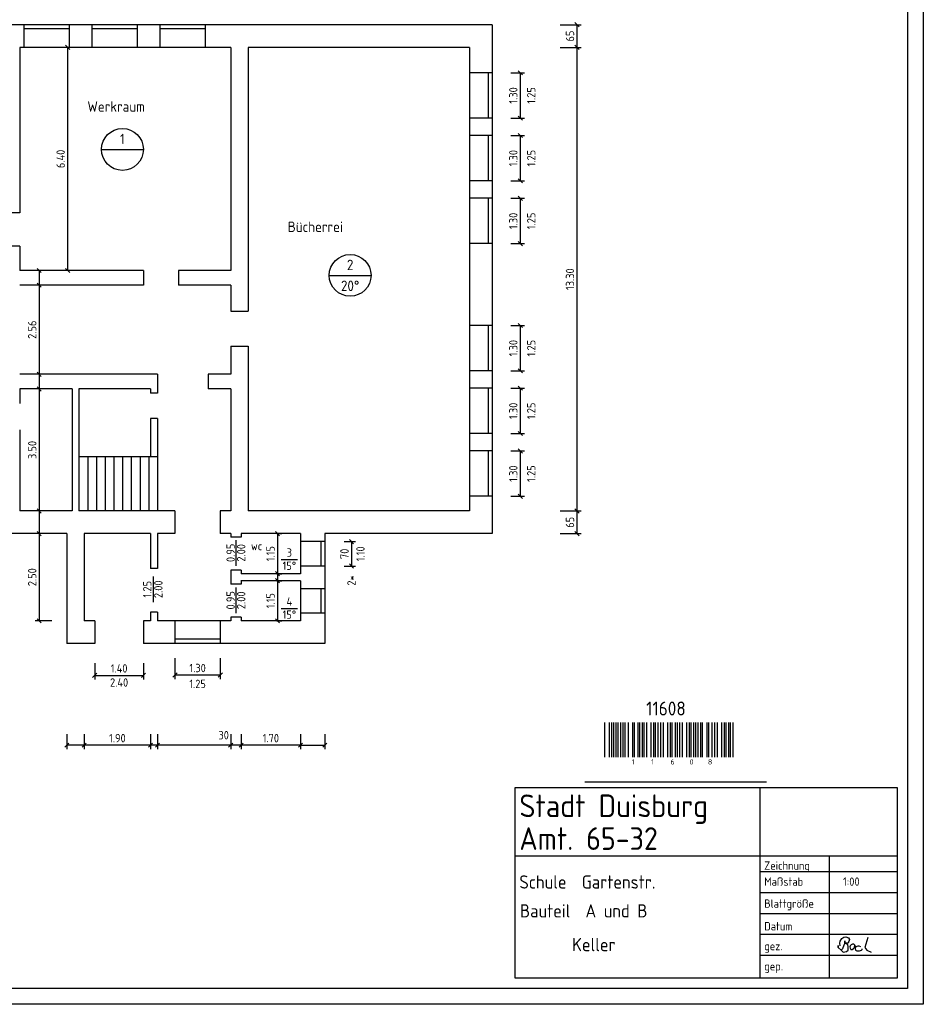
# Model space of a CAD drawing. Header units: metres. Extents: x 0 to 75, y 0 to 42.5.
# Tile 3 of 4: x 49 to 75, y 0 to 28.2. Entities that reach past the tile are written whole.
import ezdxf
from ezdxf.enums import TextEntityAlignment as Align

# ---------------------------------------------------------------- set-up
doc = ezdxf.new("R2010")
doc.units = ezdxf.units.M
doc.header["$LTSCALE"] = 0.015
doc.header["$PDMODE"] = 35
doc.linetypes.add('VERDECKT', pattern=[9.525, 6.35, -3.175])
for name, color, linetype in [('BEM', 7, 'Continuous'), ('FENSTER', 4, 'Continuous'), ('RAHMEN', 7, 'Continuous'), ('RAHMEN-TEXT', 7, 'Continuous'), ('TEXT', 7, 'Continuous'), ('TREPPEN', 30, 'Continuous'), ('WAND', 62, 'Continuous')]:
    doc.layers.add(name, color=color, linetype=linetype)
doc.styles.add('ISOCP', font='isocp.shx', dxfattribs={"height": 0.24})
doc.dimstyles.new('METER_2S', dxfattribs={"dimtxt": 0.24, "dimasz": 0.12, "dimexe": 0.12, "dimexo": 0.12, "dimgap": 0.08, "dimtad": 1, "dimdec": 0, "dimlfac": 100, "dimzin": 5, "dimdsep": 46, "dimtxsty": 'ISOCP', "dimblk1": 'OBLIQUE', "dimblk2": 'OBLIQUE', "dimsah": 1, "dimcen": 0, "dimclrd": 256, "dimclre": 256, "dimclrt": 256, "dimadec": 0, "dimazin": 0, "dimtfac": 1, "dimtdec": 0, "dimtofl": 0, "dimtmove": 2, "dimatfit": 3, "dimldrblk": 'DOT', "dimfxl": 0, "dimtolj": 1, "dimtzin": 0, "dimlwd": -1, "dimlwe": -1, "dimarcsym": 0})

# ---------------------------------------------------------------- blocks, each defined once
blk = doc.blocks.new('_OBLIQUE')
at = {"color": 0, "linetype": 'ByBlock'}
blk.add_line((-0.5, -0.5), (0.5, 0.5), dxfattribs=at)
blk = doc.blocks.new('*D2')
at = {"layer": 'BEM'}
for p, q in [((64.543, 28.104), (65.141, 28.104)), ((65.021, 28.104), (65.021, 27.454)), ((64.543, 27.454), (65.141, 27.454))]:
    blk.add_line(p, q, dxfattribs=at)
at = {"layer": 'DEFPOINTS', "color": 0}
for p in [(64.423, 28.104), (64.423, 27.454), (65.021, 27.454)]:
    blk.add_point(p, dxfattribs=at)
at = {"layer": 'BEM', "xscale": 0.12, "yscale": 0.12, "zscale": 0.12}
for p, rotation in [((65.021, 28.104), 90), ((65.021, 27.454), 270)]:
    blk.add_blockref('_OBLIQUE', p, dxfattribs=dict(at, rotation=rotation))
at = {"layer": 'BEM', "insert": (64.821, 27.779), "char_height": 0.24, "attachment_point": 5, "rotation": 90, "style": 'ISOCP'}
blk.add_mtext('\\A1;65', dxfattribs=at)
blk = doc.blocks.new('_Dot')
at = {"color": 0, "linetype": 'ByBlock', "lineweight": -2}
blk.add_line((-0.5, 0), (-1, 0), dxfattribs=at)
at = {"color": 0, "linetype": 'ByBlock', "const_width": 0.5}
blk.add_lwpolyline([(-0.25, 0, 1), (0.25, 0, 1)], format="xyb", close=True, dxfattribs=at)
blk = doc.blocks.new('*D3')
at = {"layer": 'BEM'}
for p, q in [((64.543, 27.454), (65.141, 27.454)), ((65.021, 27.454), (65.021, 14.154)), ((64.543, 14.154), (65.141, 14.154))]:
    blk.add_line(p, q, dxfattribs=at)
at = {"layer": 'DEFPOINTS', "color": 0}
for p in [(64.423, 27.454), (64.423, 14.154), (65.021, 14.154)]:
    blk.add_point(p, dxfattribs=at)
at = {"layer": 'BEM', "xscale": 0.12, "yscale": 0.12, "zscale": 0.12}
for p, rotation in [((65.021, 27.454), 90), ((65.021, 14.154), 270)]:
    blk.add_blockref('_OBLIQUE', p, dxfattribs=dict(at, rotation=rotation))
at = {"layer": 'BEM', "insert": (64.821, 20.804), "char_height": 0.24, "attachment_point": 5, "rotation": 90, "style": 'ISOCP'}
blk.add_mtext('\\A1;13.30', dxfattribs=at)
blk = doc.blocks.new('*D4')
at = {"layer": 'BEM'}
for p, q in [((64.543, 14.154), (65.141, 14.154)), ((65.021, 14.154), (65.021, 13.504)), ((64.543, 13.504), (65.141, 13.504))]:
    blk.add_line(p, q, dxfattribs=at)
at = {"layer": 'DEFPOINTS', "color": 0}
for p in [(64.423, 14.154), (64.423, 13.504), (65.021, 13.504)]:
    blk.add_point(p, dxfattribs=at)
at = {"layer": 'BEM', "xscale": 0.12, "yscale": 0.12, "zscale": 0.12}
for p, rotation in [((65.021, 14.154), 90), ((65.021, 13.504), 270)]:
    blk.add_blockref('_OBLIQUE', p, dxfattribs=dict(at, rotation=rotation))
at = {"layer": 'BEM', "insert": (64.821, 13.829), "char_height": 0.24, "attachment_point": 5, "rotation": 90, "style": 'ISOCP'}
blk.add_mtext('\\A1;65', dxfattribs=at)
blk = doc.blocks.new('*D60')
at = {"layer": 'BEM'}
for p, q in [((50.344, 27.454), (50.298, 27.454)), ((50.418, 27.454), (50.418, 21.054)), ((50.344, 21.054), (50.298, 21.054))]:
    blk.add_line(p, q, dxfattribs=at)
at = {"layer": 'DEFPOINTS', "color": 0}
for p in [(50.464, 27.454), (50.418, 21.054), (50.464, 21.054)]:
    blk.add_point(p, dxfattribs=at)
at = {"layer": 'BEM', "xscale": 0.12, "yscale": 0.12, "zscale": 0.12}
for p, rotation in [((50.418, 27.454), 90), ((50.418, 21.054), 270)]:
    blk.add_blockref('_OBLIQUE', p, dxfattribs=dict(at, rotation=rotation))
at = {"layer": 'BEM', "insert": (50.218, 24.254), "char_height": 0.24, "attachment_point": 5, "rotation": 90, "style": 'ISOCP'}
blk.add_mtext('\\A1;6.40', dxfattribs=at)
blk = doc.blocks.new('*D61')
at = {"layer": 'BEM'}
for p, q in [((49.969, 21.054), (49.483, 21.054)), ((49.603, 21.054), (49.603, 20.634)), ((49.969, 20.634), (49.483, 20.634))]:
    blk.add_line(p, q, dxfattribs=at)
at = {"layer": 'DEFPOINTS', "color": 0}
for p in [(50.089, 21.054), (49.603, 20.634), (50.089, 20.634)]:
    blk.add_point(p, dxfattribs=at)
at = {"layer": 'BEM', "xscale": 0.12, "yscale": 0.12, "zscale": 0.12}
for p, rotation in [((49.603, 21.054), 90), ((49.603, 20.634), 270)]:
    blk.add_blockref('_OBLIQUE', p, dxfattribs=dict(at, rotation=rotation))
at = {"layer": 'BEM', "insert": (49.403, 20.844), "char_height": 0.24, "attachment_point": 5, "rotation": 90, "style": 'ISOCP'}
blk.add_mtext('\\A1;  ', dxfattribs=at)
blk = doc.blocks.new('*D62')
at = {"layer": 'BEM'}
for p, q in [((49.969, 20.634), (49.483, 20.634)), ((49.603, 20.634), (49.603, 18.074)), ((49.969, 18.074), (49.483, 18.074))]:
    blk.add_line(p, q, dxfattribs=at)
at = {"layer": 'DEFPOINTS', "color": 0}
for p in [(50.089, 20.634), (49.603, 18.074), (50.089, 18.074)]:
    blk.add_point(p, dxfattribs=at)
at = {"layer": 'BEM', "xscale": 0.12, "yscale": 0.12, "zscale": 0.12}
for p, rotation in [((49.603, 20.634), 90), ((49.603, 18.074), 270)]:
    blk.add_blockref('_OBLIQUE', p, dxfattribs=dict(at, rotation=rotation))
at = {"layer": 'BEM', "insert": (49.403, 19.354), "char_height": 0.24, "attachment_point": 5, "rotation": 90, "style": 'ISOCP'}
blk.add_mtext('\\A1;2.56', dxfattribs=at)
blk = doc.blocks.new('*D63')
at = {"layer": 'BEM'}
for p, q in [((49.969, 18.074), (49.483, 18.074)), ((49.603, 18.074), (49.603, 17.654)), ((49.969, 17.654), (49.483, 17.654))]:
    blk.add_line(p, q, dxfattribs=at)
at = {"layer": 'DEFPOINTS', "color": 0}
for p in [(50.089, 18.074), (49.603, 17.654), (50.089, 17.654)]:
    blk.add_point(p, dxfattribs=at)
at = {"layer": 'BEM', "xscale": 0.12, "yscale": 0.12, "zscale": 0.12}
for p, rotation in [((49.603, 18.074), 90), ((49.603, 17.654), 270)]:
    blk.add_blockref('_OBLIQUE', p, dxfattribs=dict(at, rotation=rotation))
at = {"layer": 'BEM', "insert": (49.403, 17.864), "char_height": 0.24, "attachment_point": 5, "rotation": 90, "style": 'ISOCP'}
blk.add_mtext('\\A1;  ', dxfattribs=at)
blk = doc.blocks.new('*D64')
at = {"layer": 'BEM'}
for p, q in [((49.969, 17.654), (49.483, 17.654)), ((49.603, 17.654), (49.603, 14.154)), ((49.969, 14.154), (49.483, 14.154))]:
    blk.add_line(p, q, dxfattribs=at)
at = {"layer": 'DEFPOINTS', "color": 0}
for p in [(50.089, 17.654), (49.603, 14.154), (50.089, 14.154)]:
    blk.add_point(p, dxfattribs=at)
at = {"layer": 'BEM', "xscale": 0.12, "yscale": 0.12, "zscale": 0.12}
for p, rotation in [((49.603, 17.654), 90), ((49.603, 14.154), 270)]:
    blk.add_blockref('_OBLIQUE', p, dxfattribs=dict(at, rotation=rotation))
at = {"layer": 'BEM', "insert": (49.403, 15.904), "char_height": 0.24, "attachment_point": 5, "rotation": 90, "style": 'ISOCP'}
blk.add_mtext('\\A1;3.50', dxfattribs=at)
blk = doc.blocks.new('*D65')
at = {"layer": 'BEM'}
for p, q in [((49.969, 14.154), (49.483, 14.154)), ((49.603, 14.154), (49.603, 13.504)), ((49.969, 13.504), (49.483, 13.504))]:
    blk.add_line(p, q, dxfattribs=at)
at = {"layer": 'DEFPOINTS', "color": 0}
for p in [(50.089, 14.154), (49.603, 13.504), (50.089, 13.504)]:
    blk.add_point(p, dxfattribs=at)
at = {"layer": 'BEM', "xscale": 0.12, "yscale": 0.12, "zscale": 0.12}
for p, rotation in [((49.603, 14.154), 90), ((49.603, 13.504), 270)]:
    blk.add_blockref('_OBLIQUE', p, dxfattribs=dict(at, rotation=rotation))
at = {"layer": 'BEM', "insert": (49.403, 13.829), "char_height": 0.24, "attachment_point": 5, "rotation": 90, "style": 'ISOCP'}
blk.add_mtext('\\A1;  ', dxfattribs=at)
blk = doc.blocks.new('*D66')
at = {"layer": 'BEM'}
for p, q in [((49.969, 13.504), (49.483, 13.504)), ((49.603, 13.504), (49.603, 11.004)), ((49.969, 11.004), (49.483, 11.004))]:
    blk.add_line(p, q, dxfattribs=at)
at = {"layer": 'DEFPOINTS', "color": 0}
for p in [(50.089, 13.504), (49.603, 11.004), (50.089, 11.004)]:
    blk.add_point(p, dxfattribs=at)
at = {"layer": 'BEM', "xscale": 0.12, "yscale": 0.12, "zscale": 0.12}
for p, rotation in [((49.603, 13.504), 90), ((49.603, 11.004), 270)]:
    blk.add_blockref('_OBLIQUE', p, dxfattribs=dict(at, rotation=rotation))
at = {"layer": 'BEM', "insert": (49.403, 12.254), "char_height": 0.24, "attachment_point": 5, "rotation": 90, "style": 'ISOCP'}
blk.add_mtext('\\A1;2.50', dxfattribs=at)
blk = doc.blocks.new('*D69')
at = {"layer": 'BEM'}
for p, q in [((56.412, 13.504), (56.555, 13.504)), ((56.435, 13.504), (56.435, 12.354)), ((56.412, 12.354), (56.555, 12.354))]:
    blk.add_line(p, q, dxfattribs=at)
at = {"layer": 'DEFPOINTS', "color": 0}
for p in [(56.292, 13.504), (56.292, 12.354), (56.435, 12.354)]:
    blk.add_point(p, dxfattribs=at)
at = {"layer": 'BEM', "xscale": 0.12, "yscale": 0.12, "zscale": 0.12}
for p, rotation in [((56.435, 13.504), 90), ((56.435, 12.354), 270)]:
    blk.add_blockref('_OBLIQUE', p, dxfattribs=dict(at, rotation=rotation))
at = {"layer": 'BEM', "insert": (56.235, 12.929), "char_height": 0.24, "attachment_point": 5, "rotation": 90, "style": 'ISOCP'}
blk.add_mtext('\\A1;1.15', dxfattribs=at)
blk = doc.blocks.new('*D70')
at = {"layer": 'BEM'}
for p, q in [((56.412, 12.354), (56.555, 12.354)), ((56.412, 12.154), (56.555, 12.154)), ((56.435, 12.354), (56.435, 12.154))]:
    blk.add_line(p, q, dxfattribs=at)
at = {"layer": 'DEFPOINTS', "color": 0}
for p in [(56.292, 12.354), (56.292, 12.154), (56.435, 12.154)]:
    blk.add_point(p, dxfattribs=at)
at = {"layer": 'BEM', "xscale": 0.12, "yscale": 0.12, "zscale": 0.12}
for p, rotation in [((56.435, 12.354), 90), ((56.435, 12.154), 270)]:
    blk.add_blockref('_OBLIQUE', p, dxfattribs=dict(at, rotation=rotation))
at = {"layer": 'BEM', "insert": (57.035, 12.254), "char_height": 0.24, "attachment_point": 5, "rotation": 90, "style": 'ISOCP'}
blk.add_mtext('\\A1;  ', dxfattribs=at)
blk = doc.blocks.new('*D71')
at = {"layer": 'BEM'}
for p, q in [((56.412, 12.154), (56.555, 12.154)), ((56.435, 12.154), (56.435, 11.004)), ((56.412, 11.004), (56.555, 11.004))]:
    blk.add_line(p, q, dxfattribs=at)
at = {"layer": 'DEFPOINTS', "color": 0}
for p in [(56.292, 12.154), (56.292, 11.004), (56.435, 11.004)]:
    blk.add_point(p, dxfattribs=at)
at = {"layer": 'BEM', "xscale": 0.12, "yscale": 0.12, "zscale": 0.12}
for p, rotation in [((56.435, 12.154), 90), ((56.435, 11.004), 270)]:
    blk.add_blockref('_OBLIQUE', p, dxfattribs=dict(at, rotation=rotation))
at = {"layer": 'BEM', "insert": (56.235, 11.579), "char_height": 0.24, "attachment_point": 5, "rotation": 90, "style": 'ISOCP'}
blk.add_mtext('\\A1;1.15', dxfattribs=at)
blk = doc.blocks.new('*D72')
at = {"layer": 'BEM'}
for p, q in [((58.348, 13.274), (58.676, 13.274)), ((58.556, 13.274), (58.556, 12.574)), ((58.348, 12.574), (58.676, 12.574))]:
    blk.add_line(p, q, dxfattribs=at)
at = {"layer": 'DEFPOINTS', "color": 0}
for p in [(58.228, 13.274), (58.228, 12.574), (58.556, 12.574)]:
    blk.add_point(p, dxfattribs=at)
at = {"layer": 'BEM', "xscale": 0.12, "yscale": 0.12, "zscale": 0.12}
for p, rotation in [((58.556, 13.274), 90), ((58.556, 12.574), 270)]:
    blk.add_blockref('_OBLIQUE', p, dxfattribs=dict(at, rotation=rotation))
at = {"layer": 'BEM', "insert": (58.356, 12.924), "char_height": 0.24, "attachment_point": 5, "rotation": 90, "style": 'ISOCP'}
blk.add_mtext('\\A1;70', dxfattribs=at)
blk = doc.blocks.new('*D73')
at = {"layer": 'BEM'}
for p, q in [((63.123, 26.725), (63.516, 26.725)), ((63.396, 26.725), (63.396, 25.425)), ((63.123, 25.425), (63.516, 25.425))]:
    blk.add_line(p, q, dxfattribs=at)
at = {"layer": 'DEFPOINTS', "color": 0}
for p in [(63.003, 26.725), (63.003, 25.425), (63.396, 25.425)]:
    blk.add_point(p, dxfattribs=at)
at = {"layer": 'BEM', "xscale": 0.12, "yscale": 0.12, "zscale": 0.12}
for p, rotation in [((63.396, 26.725), 90), ((63.396, 25.425), 270)]:
    blk.add_blockref('_OBLIQUE', p, dxfattribs=dict(at, rotation=rotation))
at = {"layer": 'BEM', "insert": (63.196, 26.075), "char_height": 0.24, "attachment_point": 5, "rotation": 90, "style": 'ISOCP'}
blk.add_mtext('\\A1;1.30', dxfattribs=at)
blk = doc.blocks.new('*D74')
at = {"layer": 'BEM'}
for p, q in [((63.123, 24.925), (63.516, 24.925)), ((63.396, 24.925), (63.396, 23.625)), ((63.123, 23.625), (63.516, 23.625))]:
    blk.add_line(p, q, dxfattribs=at)
at = {"layer": 'DEFPOINTS', "color": 0}
for p in [(63.003, 24.925), (63.003, 23.625), (63.396, 23.625)]:
    blk.add_point(p, dxfattribs=at)
at = {"layer": 'BEM', "xscale": 0.12, "yscale": 0.12, "zscale": 0.12}
for p, rotation in [((63.396, 24.925), 90), ((63.396, 23.625), 270)]:
    blk.add_blockref('_OBLIQUE', p, dxfattribs=dict(at, rotation=rotation))
at = {"layer": 'BEM', "insert": (63.196, 24.275), "char_height": 0.24, "attachment_point": 5, "rotation": 90, "style": 'ISOCP'}
blk.add_mtext('\\A1;1.30', dxfattribs=at)
blk = doc.blocks.new('*D75')
at = {"layer": 'BEM'}
for p, q in [((63.123, 23.125), (63.516, 23.125)), ((63.396, 23.125), (63.396, 21.825)), ((63.123, 21.825), (63.516, 21.825))]:
    blk.add_line(p, q, dxfattribs=at)
at = {"layer": 'DEFPOINTS', "color": 0}
for p in [(63.003, 23.125), (63.003, 21.825), (63.396, 21.825)]:
    blk.add_point(p, dxfattribs=at)
at = {"layer": 'BEM', "xscale": 0.12, "yscale": 0.12, "zscale": 0.12}
for p, rotation in [((63.396, 23.125), 90), ((63.396, 21.825), 270)]:
    blk.add_blockref('_OBLIQUE', p, dxfattribs=dict(at, rotation=rotation))
at = {"layer": 'BEM', "insert": (63.196, 22.475), "char_height": 0.24, "attachment_point": 5, "rotation": 90, "style": 'ISOCP'}
blk.add_mtext('\\A1;1.30', dxfattribs=at)
blk = doc.blocks.new('*D76')
at = {"layer": 'BEM'}
for p, q in [((63.123, 19.475), (63.516, 19.475)), ((63.396, 19.475), (63.396, 18.175)), ((63.123, 18.175), (63.516, 18.175))]:
    blk.add_line(p, q, dxfattribs=at)
at = {"layer": 'DEFPOINTS', "color": 0}
for p in [(63.003, 19.475), (63.003, 18.175), (63.396, 18.175)]:
    blk.add_point(p, dxfattribs=at)
at = {"layer": 'BEM', "xscale": 0.12, "yscale": 0.12, "zscale": 0.12}
for p, rotation in [((63.396, 19.475), 90), ((63.396, 18.175), 270)]:
    blk.add_blockref('_OBLIQUE', p, dxfattribs=dict(at, rotation=rotation))
at = {"layer": 'BEM', "insert": (63.196, 18.825), "char_height": 0.24, "attachment_point": 5, "rotation": 90, "style": 'ISOCP'}
blk.add_mtext('\\A1;1.30', dxfattribs=at)
blk = doc.blocks.new('*D77')
at = {"layer": 'BEM'}
for p, q in [((63.123, 17.675), (63.516, 17.675)), ((63.396, 17.675), (63.396, 16.375)), ((63.123, 16.375), (63.516, 16.375))]:
    blk.add_line(p, q, dxfattribs=at)
at = {"layer": 'DEFPOINTS', "color": 0}
for p in [(63.003, 17.675), (63.003, 16.375), (63.396, 16.375)]:
    blk.add_point(p, dxfattribs=at)
at = {"layer": 'BEM', "xscale": 0.12, "yscale": 0.12, "zscale": 0.12}
for p, rotation in [((63.396, 17.675), 90), ((63.396, 16.375), 270)]:
    blk.add_blockref('_OBLIQUE', p, dxfattribs=dict(at, rotation=rotation))
at = {"layer": 'BEM', "insert": (63.196, 17.025), "char_height": 0.24, "attachment_point": 5, "rotation": 90, "style": 'ISOCP'}
blk.add_mtext('\\A1;1.30', dxfattribs=at)
blk = doc.blocks.new('*D78')
at = {"layer": 'BEM'}
for p, q in [((63.123, 15.875), (63.516, 15.875)), ((63.396, 15.875), (63.396, 14.575)), ((63.123, 14.575), (63.516, 14.575))]:
    blk.add_line(p, q, dxfattribs=at)
at = {"layer": 'DEFPOINTS', "color": 0}
for p in [(63.003, 15.875), (63.003, 14.575), (63.396, 14.575)]:
    blk.add_point(p, dxfattribs=at)
at = {"layer": 'BEM', "xscale": 0.12, "yscale": 0.12, "zscale": 0.12}
for p, rotation in [((63.396, 15.875), 90), ((63.396, 14.575), 270)]:
    blk.add_blockref('_OBLIQUE', p, dxfattribs=dict(at, rotation=rotation))
at = {"layer": 'BEM', "insert": (63.196, 15.225), "char_height": 0.24, "attachment_point": 5, "rotation": 90, "style": 'ISOCP'}
blk.add_mtext('\\A1;1.30', dxfattribs=at)
blk = doc.blocks.new('*D79')
at = {"layer": 'BEM'}
for p, q in [((53.494, 9.928), (53.494, 9.328)), ((54.794, 9.928), (54.794, 9.328)), ((53.494, 9.448), (54.794, 9.448))]:
    blk.add_line(p, q, dxfattribs=at)
at = {"layer": 'DEFPOINTS', "color": 0}
for p in [(53.494, 10.048), (54.794, 10.048), (54.794, 9.448)]:
    blk.add_point(p, dxfattribs=at)
at = {"layer": 'BEM', "xscale": 0.12, "yscale": 0.12, "zscale": 0.12, "rotation": 180}
blk.add_blockref('_OBLIQUE', (53.494, 9.448), dxfattribs=at)
at = {"layer": 'BEM', "xscale": 0.12, "yscale": 0.12, "zscale": 0.12}
blk.add_blockref('_OBLIQUE', (54.794, 9.448), dxfattribs=at)
at = {"layer": 'BEM', "insert": (54.144, 9.648), "char_height": 0.24, "attachment_point": 5, "style": 'ISOCP'}
blk.add_mtext('\\A1;1.30', dxfattribs=at)
blk = doc.blocks.new('*D80')
at = {"layer": 'BEM'}
for p, q in [((57.094, 7.747), (57.094, 7.316)), ((57.794, 7.747), (57.794, 7.316)), ((57.094, 7.436), (57.794, 7.436))]:
    blk.add_line(p, q, dxfattribs=at)
at = {"layer": 'DEFPOINTS', "color": 0}
for p in [(57.094, 7.867), (57.794, 7.867), (57.794, 7.436)]:
    blk.add_point(p, dxfattribs=at)
at = {"layer": 'BEM', "xscale": 0.12, "yscale": 0.12, "zscale": 0.12, "rotation": 180}
blk.add_blockref('_OBLIQUE', (57.094, 7.436), dxfattribs=at)
at = {"layer": 'BEM', "xscale": 0.12, "yscale": 0.12, "zscale": 0.12}
blk.add_blockref('_OBLIQUE', (57.794, 7.436), dxfattribs=at)
at = {"layer": 'BEM', "insert": (57.444, 7.636), "char_height": 0.24, "attachment_point": 5, "style": 'ISOCP'}
blk.add_mtext('\\A1;  ', dxfattribs=at)
blk = doc.blocks.new('*D81')
at = {"layer": 'BEM'}
for p, q in [((55.394, 7.747), (55.394, 7.316)), ((57.094, 7.747), (57.094, 7.316)), ((57.094, 7.436), (55.394, 7.436))]:
    blk.add_line(p, q, dxfattribs=at)
at = {"layer": 'DEFPOINTS', "color": 0}
for p in [(55.394, 7.867), (57.094, 7.867), (55.394, 7.436)]:
    blk.add_point(p, dxfattribs=at)
at = {"layer": 'BEM', "xscale": 0.12, "yscale": 0.12, "zscale": 0.12, "rotation": 180}
blk.add_blockref('_OBLIQUE', (55.394, 7.436), dxfattribs=at)
at = {"layer": 'BEM', "xscale": 0.12, "yscale": 0.12, "zscale": 0.12}
blk.add_blockref('_OBLIQUE', (57.094, 7.436), dxfattribs=at)
at = {"layer": 'BEM', "insert": (56.244, 7.636), "char_height": 0.24, "attachment_point": 5, "style": 'ISOCP'}
blk.add_mtext('\\A1;1.70', dxfattribs=at)
blk = doc.blocks.new('*D82')
at = {"layer": 'BEM'}
for p, q in [((55.094, 7.747), (55.094, 7.316)), ((55.394, 7.747), (55.394, 7.316)), ((55.394, 7.436), (55.094, 7.436))]:
    blk.add_line(p, q, dxfattribs=at)
at = {"layer": 'DEFPOINTS', "color": 0}
for p in [(55.094, 7.867), (55.394, 7.867), (55.094, 7.436)]:
    blk.add_point(p, dxfattribs=at)
at = {"layer": 'BEM', "xscale": 0.12, "yscale": 0.12, "zscale": 0.12, "rotation": 180}
blk.add_blockref('_OBLIQUE', (55.094, 7.436), dxfattribs=at)
at = {"layer": 'BEM', "xscale": 0.12, "yscale": 0.12, "zscale": 0.12}
blk.add_blockref('_OBLIQUE', (55.394, 7.436), dxfattribs=at)
at = {"layer": 'BEM', "insert": (54.892, 7.721), "char_height": 0.24, "attachment_point": 5, "style": 'ISOCP'}
blk.add_mtext('\\A1;30', dxfattribs=at)
blk = doc.blocks.new('*D83')
at = {"layer": 'BEM'}
for p, q in [((52.994, 7.747), (52.994, 7.316)), ((55.094, 7.747), (55.094, 7.316)), ((55.094, 7.436), (52.994, 7.436))]:
    blk.add_line(p, q, dxfattribs=at)
at = {"layer": 'DEFPOINTS', "color": 0}
for p in [(52.994, 7.867), (55.094, 7.867), (52.994, 7.436)]:
    blk.add_point(p, dxfattribs=at)
at = {"layer": 'BEM', "xscale": 0.12, "yscale": 0.12, "zscale": 0.12, "rotation": 180}
blk.add_blockref('_OBLIQUE', (52.994, 7.436), dxfattribs=at)
at = {"layer": 'BEM', "xscale": 0.12, "yscale": 0.12, "zscale": 0.12}
blk.add_blockref('_OBLIQUE', (55.094, 7.436), dxfattribs=at)
at = {"layer": 'BEM', "insert": (54.044, 7.636), "char_height": 0.24, "attachment_point": 5, "style": 'ISOCP'}
blk.add_mtext('\\A1;   ', dxfattribs=at)
blk = doc.blocks.new('*D84')
at = {"layer": 'BEM'}
for p, q in [((52.794, 7.747), (52.794, 7.316)), ((52.994, 7.747), (52.994, 7.316)), ((52.994, 7.436), (52.794, 7.436))]:
    blk.add_line(p, q, dxfattribs=at)
at = {"layer": 'DEFPOINTS', "color": 0}
for p in [(52.794, 7.867), (52.994, 7.867), (52.794, 7.436)]:
    blk.add_point(p, dxfattribs=at)
at = {"layer": 'BEM', "xscale": 0.12, "yscale": 0.12, "zscale": 0.12, "rotation": 180}
blk.add_blockref('_OBLIQUE', (52.794, 7.436), dxfattribs=at)
at = {"layer": 'BEM', "xscale": 0.12, "yscale": 0.12, "zscale": 0.12}
blk.add_blockref('_OBLIQUE', (52.994, 7.436), dxfattribs=at)
at = {"layer": 'BEM', "insert": (52.894, 6.836), "char_height": 0.24, "attachment_point": 5, "style": 'ISOCP'}
blk.add_mtext('\\A1;  ', dxfattribs=at)
blk = doc.blocks.new('*D85')
at = {"layer": 'BEM'}
for p, q in [((50.894, 7.747), (50.894, 7.316)), ((52.794, 7.747), (52.794, 7.316)), ((52.794, 7.436), (50.894, 7.436))]:
    blk.add_line(p, q, dxfattribs=at)
at = {"layer": 'DEFPOINTS', "color": 0}
for p in [(50.894, 7.867), (52.794, 7.867), (50.894, 7.436)]:
    blk.add_point(p, dxfattribs=at)
at = {"layer": 'BEM', "xscale": 0.12, "yscale": 0.12, "zscale": 0.12, "rotation": 180}
blk.add_blockref('_OBLIQUE', (50.894, 7.436), dxfattribs=at)
at = {"layer": 'BEM', "xscale": 0.12, "yscale": 0.12, "zscale": 0.12}
blk.add_blockref('_OBLIQUE', (52.794, 7.436), dxfattribs=at)
at = {"layer": 'BEM', "insert": (51.844, 7.636), "char_height": 0.24, "attachment_point": 5, "style": 'ISOCP'}
blk.add_mtext('\\A1;1.90', dxfattribs=at)
blk = doc.blocks.new('*D86')
at = {"layer": 'BEM'}
for p, q in [((50.394, 7.747), (50.394, 7.316)), ((50.894, 7.747), (50.894, 7.316)), ((50.894, 7.436), (50.394, 7.436))]:
    blk.add_line(p, q, dxfattribs=at)
at = {"layer": 'DEFPOINTS', "color": 0}
for p in [(50.394, 7.867), (50.894, 7.867), (50.394, 7.436)]:
    blk.add_point(p, dxfattribs=at)
at = {"layer": 'BEM', "xscale": 0.12, "yscale": 0.12, "zscale": 0.12, "rotation": 180}
blk.add_blockref('_OBLIQUE', (50.394, 7.436), dxfattribs=at)
at = {"layer": 'BEM', "xscale": 0.12, "yscale": 0.12, "zscale": 0.12}
blk.add_blockref('_OBLIQUE', (50.894, 7.436), dxfattribs=at)
at = {"layer": 'BEM', "insert": (50.644, 7.636), "char_height": 0.24, "attachment_point": 5, "style": 'ISOCP'}
blk.add_mtext('\\A1;  ', dxfattribs=at)
blk = doc.blocks.new('*D87')
at = {"layer": 'BEM'}
for p, q in [((51.194, 9.789), (51.194, 9.317)), ((52.594, 9.789), (52.594, 9.317)), ((51.194, 9.437), (52.594, 9.437))]:
    blk.add_line(p, q, dxfattribs=at)
at = {"layer": 'DEFPOINTS', "color": 0}
for p in [(51.194, 9.909), (52.594, 9.909), (52.594, 9.437)]:
    blk.add_point(p, dxfattribs=at)
at = {"layer": 'BEM', "xscale": 0.12, "yscale": 0.12, "zscale": 0.12, "rotation": 180}
blk.add_blockref('_OBLIQUE', (51.194, 9.437), dxfattribs=at)
at = {"layer": 'BEM', "xscale": 0.12, "yscale": 0.12, "zscale": 0.12}
blk.add_blockref('_OBLIQUE', (52.594, 9.437), dxfattribs=at)
at = {"layer": 'BEM', "insert": (51.894, 9.637), "char_height": 0.24, "attachment_point": 5, "style": 'ISOCP'}
blk.add_mtext('\\A1;1.40', dxfattribs=at)

msp = doc.modelspace()

# ---------------------------------------------------------------- linework, layer by layer
at = {"layer": 'FENSTER'}
for p, q in [((50.464, 28.104), (49.164, 28.104)), ((50.464, 27.984), (49.164, 27.984)), ((52.414, 28.104), (51.114, 28.104)), ((52.414, 27.984), (51.114, 27.984)), ((54.364, 28.104), (53.064, 28.104)), ((54.364, 27.984), (53.064, 27.984)), ((50.464, 27.454), (49.164, 27.454)), ((52.414, 27.454), (51.114, 27.454)), ((54.364, 27.454), (53.064, 27.454)), ((61.944, 26.725), (61.944, 25.425)), ((62.474, 26.725), (62.474, 25.425)), ((62.594, 26.725), (62.594, 25.425)), ((61.944, 24.925), (61.944, 23.625)), ((62.474, 24.925), (62.474, 23.625)), ((62.594, 24.925), (62.594, 23.625)), ((62.594, 23.625), (61.944, 23.625)), ((61.944, 23.125), (61.944, 21.825)), ((62.474, 23.125), (62.474, 21.825)), ((62.594, 23.125), (62.594, 21.825)), ((61.944, 19.475), (61.944, 18.175)), ((62.474, 19.475), (62.474, 18.175)), ((62.594, 19.475), (62.594, 18.175)), ((61.944, 17.675), (61.944, 16.375)), ((62.474, 17.675), (62.474, 16.375)), ((62.594, 17.675), (62.594, 16.375)), ((61.944, 15.875), (61.944, 14.575)), ((62.474, 15.875), (62.474, 14.575)), ((62.594, 15.875), (62.594, 14.575)), ((57.094, 13.274), (57.094, 12.574)), ((57.674, 13.274), (57.674, 12.574)), ((57.794, 13.274), (57.794, 12.574)), ((57.094, 11.924), (57.094, 11.224)), ((57.674, 11.924), (57.674, 11.224)), ((57.794, 11.924), (57.794, 11.224)), ((54.794, 11.004), (53.494, 11.004)), ((54.794, 10.474), (53.494, 10.474)), ((54.794, 10.354), (53.494, 10.354))]:
    msp.add_line(p, q, dxfattribs=at)
at = {"layer": 'RAHMEN'}
for p, q in [((65.824, 7.086), (65.824, 8.086)), ((65.949, 7.086), (65.949, 8.086)), ((66.024, 7.086), (66.024, 8.086)), ((66.074, 7.086), (66.074, 8.086)), ((66.149, 7.086), (66.149, 8.086)), ((66.199, 7.086), (66.199, 8.086)), ((66.274, 7.086), (66.274, 8.086)), ((66.349, 7.086), (66.349, 8.086)), ((66.399, 7.086), (66.399, 8.086)), ((66.499, 7.086), (66.499, 8.086)), ((66.624, 7.086), (66.624, 8.086)), ((66.674, 7.086), (66.674, 8.086)), ((66.774, 7.086), (66.774, 8.086)), ((66.824, 7.086), (66.824, 8.086)), ((66.899, 7.086), (66.899, 8.086)), ((66.949, 7.086), (66.949, 8.086)), ((67.024, 7.086), (67.024, 8.086)), ((67.149, 7.086), (67.149, 8.086)), ((67.224, 7.086), (67.224, 8.086)), ((67.274, 7.086), (67.274, 8.086)), ((67.349, 7.086), (67.349, 8.086)), ((67.424, 7.086), (67.424, 8.086)), ((67.499, 7.086), (67.499, 8.086)), ((67.624, 7.086), (67.624, 8.086)), ((67.699, 7.086), (67.699, 8.086)), ((67.749, 7.086), (67.749, 8.086)), ((67.849, 7.086), (67.849, 8.086)), ((67.899, 7.086), (67.899, 8.086)), ((67.974, 7.086), (67.974, 8.086)), ((68.049, 7.086), (68.049, 8.086)), ((68.174, 7.086), (68.174, 8.086)), ((68.249, 7.086), (68.249, 8.086)), ((68.299, 7.086), (68.299, 8.086)), ((68.374, 7.086), (68.374, 8.086)), ((68.424, 7.086), (68.424, 8.086)), ((68.499, 7.086), (68.499, 8.086)), ((68.574, 7.086), (68.574, 8.086)), ((68.624, 7.086), (68.624, 8.086)), ((68.749, 7.086), (68.749, 8.086)), ((68.799, 7.086), (68.799, 8.086)), ((68.899, 7.086), (68.899, 8.086)), ((68.974, 7.086), (68.974, 8.086)), ((69.049, 7.086), (69.049, 8.086)), ((69.174, 7.086), (69.174, 8.086)), ((69.249, 7.086), (69.249, 8.086)), ((69.299, 7.086), (69.299, 8.086)), ((69.374, 7.086), (69.374, 8.086)), ((69.424, 7.086), (69.424, 8.086)), ((69.499, 7.086), (69.499, 8.086)), ((65.25, 6.385), (70.45, 6.385)), ((70.26, 6.22), (70.26, 0.75)), ((72.255, 4.25), (72.255, 0.75))]:
    msp.add_line(p, q, dxfattribs=at)
for points in [[(74.95, 0), (0, 0), (0, 42.5), (74.95, 42.5)], [(74.5, 0.45), (2, 0.45), (2, 42.05), (74.5, 42.05)], [(74.2, 0.75), (63.25, 0.75), (63.25, 6.22), (74.2, 6.22)]]:
    msp.add_lwpolyline(points, close=True, dxfattribs=at)
for points in [[(70.26, 4.25), (63.23, 4.25)], [(74.2, 4.25), (70.26, 4.25)], [(74.2, 3.8), (70.26, 3.8)], [(74.2, 3.2), (70.26, 3.2)], [(74.2, 2.6), (70.26, 2.6)], [(74.2, 2), (70.26, 2)], [(72.567, 1.677), (72.556, 1.757), (72.564, 1.809), (72.61, 1.888), (72.668, 1.928), (72.727, 1.935), (72.802, 1.905), (72.835, 1.856), (72.793, 1.758), (72.739, 1.75), (72.703, 1.753), (72.703, 1.823), (72.703, 1.753), (72.671, 1.695), (72.636, 1.589), (72.598, 1.554), (72.512, 1.631), (72.505, 1.687), (72.512, 1.631), (72.598, 1.554), (72.648, 1.5), (72.744, 1.514), (72.792, 1.549), (72.798, 1.599), (72.799, 1.659), (72.782, 1.702), (72.76, 1.723), (72.739, 1.734), (72.703, 1.753)], [(72.987, 1.692), (72.956, 1.721), (72.922, 1.729), (72.878, 1.707), (72.853, 1.679), (72.842, 1.653), (72.853, 1.611), (72.87, 1.577), (72.907, 1.577), (72.95, 1.599), (72.981, 1.63), (72.987, 1.692), (72.981, 1.63)], [(73.363, 1.918), (73.273, 1.634), (73.333, 1.557), (73.452, 1.497)], [(73.157, 1.65), (73.111, 1.672), (73.07, 1.671), (73.02, 1.65), (73.004, 1.634), (72.999, 1.597), (73.003, 1.558), (73.04, 1.53), (73.071, 1.53), (73.124, 1.531), (73.176, 1.55), (73.2, 1.571), (73.197, 1.592)], [(74.2, 1.4), (70.26, 1.4)]]:
    msp.add_lwpolyline(points, dxfattribs=at)
at = {"layer": 'TEXT'}
for p, q in [((51.39, 24.526), (52.59, 24.526)), ((57.918, 20.913), (59.118, 20.913)), ((55.244, 13.319), (55.244, 12.584)), ((56.539, 12.758), (57.011, 12.758)), ((52.871, 12.275), (52.871, 11.54)), ((55.244, 11.959), (55.244, 11.223)), ((56.539, 11.356), (57.011, 11.356))]:
    msp.add_line(p, q, dxfattribs=at)
for centre in [(51.99, 24.526), (58.518, 20.913)]:
    msp.add_circle(centre, 0.6, dxfattribs=at)
at = {"layer": 'TREPPEN', "linetype": 'VERDECKT'}
msp.add_line((50.744, 15.704), (50.744, 14.154), dxfattribs=at)
at = {"layer": 'TREPPEN'}
for p, q in [((50.994, 15.704), (50.994, 14.154)), ((51.244, 15.704), (51.244, 14.154)), ((51.494, 15.704), (51.494, 14.154)), ((51.744, 15.704), (51.744, 14.154)), ((51.994, 15.704), (51.994, 14.154)), ((52.244, 15.704), (52.244, 14.154)), ((52.494, 15.704), (52.494, 14.154)), ((52.744, 15.704), (52.744, 14.154)), ((52.994, 15.704), (52.994, 14.154))]:
    msp.add_line(p, q, dxfattribs=at)
at = {"layer": 'WAND'}
for p, q in [((49.164, 28.104), (48.514, 28.104)), ((49.164, 28.104), (49.164, 27.454)), ((50.464, 28.104), (50.464, 27.454)), ((51.114, 28.104), (50.464, 28.104)), ((51.114, 28.104), (51.114, 27.454)), ((52.414, 28.104), (52.414, 27.454)), ((53.064, 28.104), (52.414, 28.104)), ((53.064, 28.104), (53.064, 27.454)), ((62.594, 28.104), (54.364, 28.104)), ((54.364, 28.104), (54.364, 27.454)), ((62.594, 28.104), (62.594, 26.725)), ((49.044, 27.454), (49.044, 22.704)), ((49.164, 27.454), (49.044, 27.454)), ((51.114, 27.454), (50.464, 27.454)), ((53.064, 27.454), (52.414, 27.454)), ((55.094, 27.454), (54.364, 27.454)), ((55.094, 27.454), (55.094, 21.054)), ((61.944, 27.454), (55.594, 27.454)), ((55.594, 27.454), (55.594, 19.884)), ((61.944, 27.454), (61.944, 26.725)), ((62.594, 26.725), (61.944, 26.725)), ((62.594, 25.425), (61.944, 25.425)), ((61.944, 25.425), (61.944, 24.925)), ((62.594, 25.425), (62.594, 24.925)), ((62.594, 24.925), (61.944, 24.925)), ((61.944, 23.625), (61.944, 23.125)), ((62.594, 23.625), (61.944, 23.625)), ((62.594, 23.625), (62.594, 23.125)), ((62.594, 23.125), (61.944, 23.125)), ((49.044, 22.704), (48.604, 22.704)), ((49.044, 21.754), (48.604, 21.754)), ((49.044, 21.754), (49.044, 21.054)), ((61.944, 21.825), (61.944, 19.475)), ((62.594, 21.825), (61.944, 21.825)), ((62.594, 21.825), (62.594, 19.475)), ((52.594, 21.054), (49.044, 21.054)), ((52.594, 21.054), (52.594, 20.634)), ((55.094, 21.054), (53.594, 21.054)), ((53.594, 21.054), (53.594, 20.634)), ((52.594, 20.634), (49.044, 20.634)), ((55.094, 20.634), (53.594, 20.634)), ((55.094, 20.634), (55.094, 19.884)), ((55.094, 19.884), (55.594, 19.884)), ((62.594, 19.475), (61.944, 19.475)), ((55.094, 18.884), (55.594, 18.884)), ((55.094, 18.884), (55.094, 18.074)), ((55.594, 18.884), (55.594, 14.154)), ((61.944, 18.175), (61.944, 17.675)), ((62.594, 18.175), (61.944, 18.175)), ((62.594, 18.175), (62.594, 17.675)), ((52.994, 18.074), (49.044, 18.074)), ((52.994, 18.074), (52.994, 17.534)), ((55.094, 18.074), (54.444, 18.074)), ((54.444, 18.074), (54.444, 17.654)), ((49.044, 17.654), (49.044, 17.234)), ((50.544, 17.654), (49.044, 17.654)), ((50.544, 17.654), (50.544, 14.154)), ((52.794, 17.654), (50.744, 17.654)), ((50.744, 17.654), (50.744, 14.154)), ((52.794, 17.654), (52.794, 17.534)), ((52.994, 17.534), (52.794, 17.534)), ((55.094, 17.654), (54.444, 17.654)), ((55.094, 17.654), (55.094, 14.154)), ((62.594, 17.675), (61.944, 17.675)), ((52.994, 16.804), (52.794, 16.804)), ((52.794, 16.804), (52.794, 15.704)), ((52.994, 16.804), (52.994, 15.704)), ((49.044, 16.484), (49.044, 14.154)), ((61.944, 16.375), (61.944, 15.875)), ((62.594, 16.375), (61.944, 16.375)), ((62.594, 16.375), (62.594, 15.875)), ((62.594, 15.875), (61.944, 15.875)), ((52.994, 15.704), (50.744, 15.704)), ((62.594, 14.575), (61.944, 14.575)), ((61.944, 14.575), (61.944, 14.154)), ((62.594, 14.575), (62.594, 14.154)), ((50.544, 14.154), (49.044, 14.154)), ((53.494, 14.154), (50.744, 14.154)), ((53.494, 14.154), (53.494, 13.504)), ((55.094, 14.154), (54.794, 14.154)), ((54.794, 14.154), (54.794, 13.504)), ((61.944, 14.154), (55.594, 14.154)), ((62.594, 14.154), (62.594, 13.504)), ((50.394, 13.504), (48.204, 13.504)), ((50.394, 13.504), (50.394, 10.354)), ((52.794, 13.504), (50.894, 13.504)), ((50.894, 13.504), (50.894, 11.004)), ((52.794, 13.504), (52.794, 12.504)), ((53.494, 13.504), (52.994, 13.504)), ((52.994, 13.504), (52.994, 12.504)), ((55.094, 13.504), (54.794, 13.504)), ((55.094, 13.504), (55.094, 13.404)), ((55.394, 13.404), (55.094, 13.404)), ((57.094, 13.504), (55.394, 13.504)), ((55.394, 13.504), (55.394, 13.404)), ((57.094, 13.504), (57.094, 13.274)), ((62.594, 13.504), (57.794, 13.504)), ((57.794, 13.504), (57.794, 13.274)), ((57.794, 13.274), (57.094, 13.274)), ((52.994, 12.504), (52.794, 12.504)), ((55.394, 12.454), (55.094, 12.454)), ((55.094, 12.454), (55.094, 12.054)), ((55.394, 12.454), (55.394, 12.354)), ((57.794, 12.574), (57.094, 12.574)), ((57.094, 12.574), (57.094, 12.354)), ((57.794, 12.574), (57.794, 11.924)), ((57.094, 12.154), (55.386, 12.154)), ((57.094, 12.354), (55.394, 12.354)), ((55.394, 12.154), (55.394, 12.054)), ((57.094, 12.154), (57.094, 11.924)), ((55.394, 12.054), (55.094, 12.054)), ((57.794, 11.924), (57.094, 11.924)), ((52.994, 11.254), (52.794, 11.254)), ((52.794, 11.254), (52.794, 11.004)), ((52.994, 11.254), (52.994, 11.004)), ((55.394, 11.104), (55.094, 11.104)), ((55.094, 11.104), (55.094, 11.004)), ((55.394, 11.104), (55.394, 11.004)), ((57.794, 11.224), (57.094, 11.224)), ((57.094, 11.224), (57.094, 11.004)), ((57.794, 11.224), (57.794, 10.354)), ((51.194, 11.004), (50.894, 11.004)), ((51.194, 11.004), (51.194, 10.354)), ((52.794, 11.004), (52.594, 11.004)), ((52.594, 11.004), (52.594, 10.354)), ((53.494, 11.004), (52.994, 11.004)), ((53.494, 11.004), (53.494, 10.354)), ((55.094, 11.004), (54.794, 11.004)), ((54.794, 11.004), (54.794, 10.354)), ((57.094, 11.004), (55.394, 11.004)), ((51.194, 10.354), (50.394, 10.354)), ((53.494, 10.354), (52.594, 10.354)), ((57.794, 10.354), (54.794, 10.354))]:
    msp.add_line(p, q, dxfattribs=at)

# ---------------------------------------------------------------- texts
at = {"layer": 'BEM', "style": 'ISOCP'}
for s, p in [('1.25', (63.711, 26.075)), ('1.25', (63.711, 24.275)), ('1.25', (63.711, 22.475)), ('1.25', (63.711, 18.825)), ('1.25', (63.711, 17.025)), ('1.25', (63.711, 15.225)), ('1.10', (58.813, 12.924)), ('2*', (58.556, 12.157))]:
    msp.add_text(s, height=0.24, rotation=90, dxfattribs=at).set_placement(p, align=Align.MIDDLE)
for s, p in [('2.40', (51.894, 9.233)), ('1.25', (54.144, 9.193))]:
    msp.add_text(s, height=0.24, dxfattribs=at).set_placement(p, align=Align.MIDDLE)
at = {"layer": 'RAHMEN-TEXT', "style": 'ISOCP'}
for s, height, p in [('11608', 0.4, (67.004, 8.287)), ('1', 0.15, (66.588, 6.88)), ('1', 0.15, (67.145, 6.88)), ('6', 0.15, (67.702, 6.88)), ('0', 0.15, (68.25, 6.88)), ('8', 0.15, (68.774, 6.88))]:
    msp.add_text(s, height=height, rotation=360, dxfattribs=at).set_placement(p)
for s, height, p in [('Stadt Duisburg', 0.65, (63.37, 5.37)), ('Amt. 65-32', 0.65, (63.37, 4.43)), ('Zeichnung', 0.24, (70.39, 3.86)), ('Schule  Gartenstr. ', 0.38, (63.37, 3.32)), ('Maßstab', 0.24, (70.39, 3.4)), ('1:00', 0.24, (72.65, 3.4)), ('Bauteil  A und B', 0.38, (63.387, 2.491)), ('Blattgröße', 0.24, (70.39, 2.77)), ('Datum', 0.24, (70.39, 2.12)), ('Keller', 0.38, (64.881, 1.523)), ('gez.', 0.24, (70.39, 1.55)), ('gep.', 0.24, (70.39, 0.97))]:
    msp.add_text(s, height=height, dxfattribs=at).set_placement(p)
at = {"layer": 'TEXT', "style": 'ISOCP'}
for s, height, p in [('Werkraum', 0.3, (50.985, 25.607)), ('B\\M+5A8B9cherrei', 0.3, (56.73, 22.157)), ('wc', 0.24, (55.675, 13.027))]:
    msp.add_text(s, height=height, dxfattribs=at).set_placement(p)
for s, height, p in [('1', 0.3, (51.99, 24.826)), ('2', 0.3, (58.518, 21.213)), ('20%%D', 0.3, (58.518, 20.613)), ('3', 0.24, (56.775, 12.961)), ('15%%D', 0.24, (56.775, 12.582)), ('4', 0.24, (56.775, 11.559)), ('15%%D', 0.24, (56.775, 11.18))]:
    msp.add_text(s, height=height, dxfattribs=at).set_placement(p, align=Align.MIDDLE)
for s, p in [('0.95', (55.091, 12.952)), ('2.00', (55.394, 12.952)), ('1.25', (52.702, 11.908)), ('2.00', (53.02, 11.908)), ('0.95', (55.091, 11.591)), ('2.00', (55.394, 11.591))]:
    msp.add_text(s, height=0.24, rotation=90, dxfattribs=at).set_placement(p, align=Align.MIDDLE)

# ---------------------------------------------------------------- dimensions: what is measured, and where the dimension line sits
at = {"layer": 'BEM'}
for base, p1, p2, picture, middle in [((65.021, 27.454), (64.423, 28.104), (64.423, 27.454), '*D2', (64.821, 27.779)), ((65.021, 13.504), (64.423, 14.154), (64.423, 13.504), '*D4', (64.821, 13.829)), ((58.556, 12.574), (58.228, 13.274), (58.228, 12.574), '*D72', (58.356, 12.924))]:
    dim = msp.add_linear_dim(base=base, p1=p1, p2=p2, angle=90, dimstyle='METER_2S', dxfattribs=at)
    dim.commit()
    dim.dimension.update_dxf_attribs({"geometry": picture, "text_midpoint": middle})
for base, p1, p2, picture, middle in [((50.418, 21.054), (50.464, 27.454), (50.464, 21.054), '*D60', (50.218, 24.254)), ((65.021, 14.154), (64.423, 27.454), (64.423, 14.154), '*D3', (64.821, 20.804)), ((63.396, 25.425), (63.003, 26.725), (63.003, 25.425), '*D73', (63.196, 26.075)), ((63.396, 23.625), (63.003, 24.925), (63.003, 23.625), '*D74', (63.196, 24.275)), ((63.396, 21.825), (63.003, 23.125), (63.003, 21.825), '*D75', (63.196, 22.475)), ((49.603, 18.074), (50.089, 20.634), (50.089, 18.074), '*D62', (49.403, 19.354)), ((63.396, 18.175), (63.003, 19.475), (63.003, 18.175), '*D76', (63.196, 18.825)), ((49.603, 14.154), (50.089, 17.654), (50.089, 14.154), '*D64', (49.403, 15.904)), ((63.396, 16.375), (63.003, 17.675), (63.003, 16.375), '*D77', (63.196, 17.025)), ((63.396, 14.575), (63.003, 15.875), (63.003, 14.575), '*D78', (63.196, 15.225)), ((49.603, 11.004), (50.089, 13.504), (50.089, 11.004), '*D66', (49.403, 12.254)), ((56.435, 12.354), (56.292, 13.504), (56.292, 12.354), '*D69', (56.235, 12.929)), ((56.435, 11.004), (56.292, 12.154), (56.292, 11.004), '*D71', (56.235, 11.579))]:
    dim = msp.add_linear_dim(base=base, p1=p1, p2=p2, angle=90, dimstyle='METER_2S', override={"dimdec": 2, "dimlfac": 1}, dxfattribs=at)
    dim.commit()
    dim.dimension.update_dxf_attribs({"geometry": picture, "text_midpoint": middle})
for base, p1, p2, picture, middle in [((49.603, 20.634), (50.089, 21.054), (50.089, 20.634), '*D61', (49.403, 20.844)), ((49.603, 17.654), (50.089, 18.074), (50.089, 17.654), '*D63', (49.403, 17.864)), ((49.603, 13.504), (50.089, 14.154), (50.089, 13.504), '*D65', (49.403, 13.829)), ((56.435, 12.154), (56.292, 12.354), (56.292, 12.154), '*D70', (57.035, 12.254))]:
    dim = msp.add_linear_dim(base=base, p1=p1, p2=p2, angle=90, text='  ', dimstyle='METER_2S', dxfattribs=at)
    dim.commit()
    dim.dimension.update_dxf_attribs({"geometry": picture, "text_midpoint": middle})
for base, p1, p2, picture, middle in [((52.594, 9.437), (51.194, 9.909), (52.594, 9.909), '*D87', (51.894, 9.637)), ((54.794, 9.448), (53.494, 10.048), (54.794, 10.048), '*D79', (54.144, 9.648)), ((50.894, 7.436), (52.794, 7.867), (50.894, 7.867), '*D85', (51.844, 7.636)), ((55.394, 7.436), (57.094, 7.867), (55.394, 7.867), '*D81', (56.244, 7.636))]:
    dim = msp.add_linear_dim(base=base, p1=p1, p2=p2, dimstyle='METER_2S', override={"dimdec": 2, "dimlfac": 1}, dxfattribs=at)
    dim.commit()
    dim.dimension.update_dxf_attribs({"geometry": picture, "text_midpoint": middle})
for base, p1, p2, picture, middle in [((50.394, 7.436), (50.894, 7.867), (50.394, 7.867), '*D86', (50.644, 7.636)), ((52.794, 7.436), (52.994, 7.867), (52.794, 7.867), '*D84', (52.894, 6.836)), ((57.794, 7.436), (57.094, 7.867), (57.794, 7.867), '*D80', (57.444, 7.636))]:
    dim = msp.add_linear_dim(base=base, p1=p1, p2=p2, text='  ', dimstyle='METER_2S', dxfattribs=at)
    dim.commit()
    dim.dimension.update_dxf_attribs({"geometry": picture, "text_midpoint": middle})
dim = msp.add_linear_dim(base=(52.994, 7.436), p1=(55.094, 7.867), p2=(52.994, 7.867), text='   ', dimstyle='METER_2S', override={"dimdec": 2, "dimlfac": 1}, dxfattribs=at)
dim.commit()
dim.dimension.update_dxf_attribs({"geometry": '*D83', "text_midpoint": (54.044, 7.636)})
dim = msp.add_linear_dim(base=(55.094, 7.436), p1=(55.394, 7.867), p2=(55.094, 7.867), dimstyle='METER_2S', dxfattribs=at)
dim.commit()
dim.dimension.update_dxf_attribs({"geometry": '*D82', "text_midpoint": (54.892, 7.721), "dimtype": 160})

doc.saveas('drawing.dxf')
